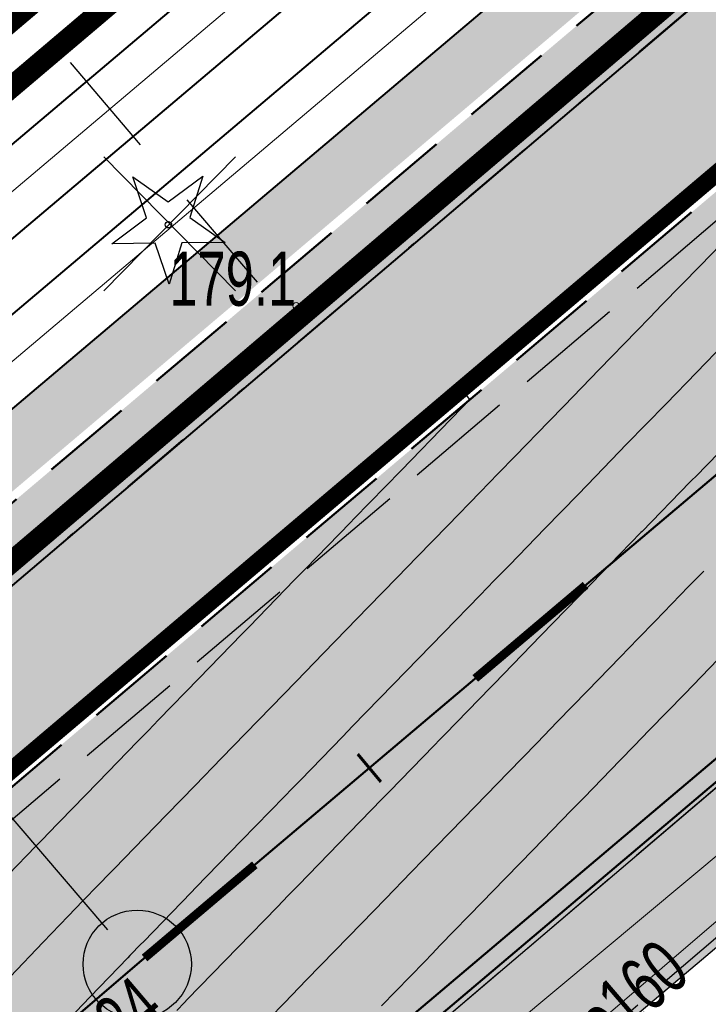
# Model space of a CAD drawing. Header units: metres. Extents: x 7429064 to 7431133, y 5709479 to 5714472.
# Tile 123 of 176: x 7429713 to 7429723, y 5710036 to 5710049. Entities that reach past the tile are written whole.
import ezdxf
from ezdxf.enums import TextEntityAlignment as Align

# ---------------------------------------------------------------- set-up
doc = ezdxf.new("R2010")
doc.units = ezdxf.units.M
for name, pattern in [('1', [0]), ('12', [3, 1, -1, 0, -1]), ('2_KTCR02', [1.5, 1, -0.5]), ('2_KTJZ01', [2, 1.5, -0.5]), ('2_KTKR01', [0]), ('3_14', [1, -1]), ('3_KTCR02', [1.5, 1, -0.5]), ('3_KTJZ01', [2, 1.5, -0.5]), ('3_KTKR01', [0]), ('4', [2.5, 1.5, -1]), ('4_SUPW_01', [0]), ('7_1', [0]), ('7_SUPW_01', [0]), ('CENTER2', [1.125, 0.75, -0.125, 0.125, -0.125]), ('DASHED', [19.049999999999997, 12.7, -6.349999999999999]), ('HIDDEN', [0.375, 0.25, -0.125])]:
    doc.linetypes.add(name, pattern=pattern)
for name, color, linetype in [('_1_Mapa', 7, 'Continuous'), ('_1_X-REFY', 7, 'Continuous'), ('C-DROGI-SYTUACJA-ETYKIETY', 7, 'Continuous'), ('C-TEREN', 7, 'Continuous'), ('zzz.gaHSDomyslna', 7, 'Continuous')]:
    doc.layers.add(name, color=color, linetype=linetype)
doc.layers.add('_Brudnopis', color=22, linetype='Continuous', lineweight=50, plot=False)
for name, color, linetype, lineweight in [('_D_7_PAS DROGOWY-LINIA ROZGR TEREN INW', 222, 'HIDDEN', 50), ('_D_7_PAS DROGOWY_PODZIAL', 1, 'Continuous', 50), ('_D_7_TEREN NIEZBEDNY DLA OB_BUD', 252, 'HIDDEN', 50), ('_D_8_Wymiary', 7, 'Continuous', 20), ('_skarpy', 84, 'Continuous', 40), ('_wycinka_ZUDP', 1, 'Continuous', 30), ('D_1_KOCIE OCZKA', 7, 'Continuous', 50), ('D_1_LINIA_KRAWĘŻNIK_BET_20_30 WYN 12 CM - III', 7, 'Continuous', 50), ('gaPoziome', 7, 'Continuous', 30), ('GMINA_L_0', 252, '12', 35), ('KRAWĘŻNIK BETONOWY 12_25 WYN 0 CM', 250, 'DASHED', 50), ('KTCR_L_1', 252, '2_KTCR02', 30), ('KTJZ_L_0', 252, '2_KTJZ01', 30), ('KTKR_L_0', 252, '2_KTKR01', 30), ('RTPW_T_0_a', 252, 'Continuous', 15), ('RTPW_T_1', 252, 'Continuous', 15), ('skarpa', 82, 'ŚLADY', 20), ('SUPW_E_T_0', 252, 'Continuous', 15), ('SUPW_L_0', 252, '4_SUPW_01', 18)]:
    doc.layers.add(name, color=color, linetype=linetype, lineweight=lineweight)
doc.layers.add('D_1_LINIA_OBRZEŻE_BET_6x30cm - III', color=24, linetype='Continuous', lineweight=30, transparency=0.3)
for name, color, linetype, lineweight, true_color, transparency in [('D_2_HECZ_CHODNIK_KOSTKA', 7, 'Continuous', 0, 0xf7f588, 0.35), ('D_2_HECZ_JEZDNIA KR3- NOWA KONSTRUKCJA', 7, 'Continuous', 13, 0x99e6ff, 0.3), ('D_2_HECZ_JEZDNIA KR3- NOWA KONSTRUKCJA G4', 7, 'Continuous', 13, 0xbdbdbd, 0.3)]:
    doc.layers.add(name, color=color, linetype=linetype, lineweight=lineweight, true_color=true_color, transparency=transparency)
for name, color, linetype, lineweight, true_color in [('DZIALKA_L_0', 7, '1', 40, 0x008000), ('HECZ DROGI ROWEROWE', 7, 'Continuous', 13, 0xff8a8a), ('OBOP_T_0_a', 7, 'Continuous', 30, 0x008000), ('UZYTKI_L_0', 7, '4', 30, 0x008000)]:
    doc.layers.add(name, color=color, linetype=linetype, lineweight=lineweight, true_color=true_color)
doc.linetypes.add('ŚLADY', pattern='A,3.81,[130,ltypeshp.shx,S=6.35,R=0,X=0,Y=0],3.81', length=7.62)

# ---------------------------------------------------------------- blocks, each defined once
blk = doc.blocks.new('A$C59100B2D')
at = {"layer": '_wycinka_ZUDP'}
for points in [[(0.7010042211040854, -0.7131571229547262), (-0.701004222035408, 0.7131571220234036)], [(-0.7004364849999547, -0.7131571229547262), (0.7010042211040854, 0.7131571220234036)]]:
    blk.add_lwpolyline(points, dxfattribs=at)
blk = doc.blocks.new('4_OBOP01_01')
at = {"linetype": 'Continuous'}
for p, q in [((-0.3012, 0.09375), (-0.4937, 0.6621)), ((-0.4937, 0.6621), (-0.0039, 0.31545)), ((-0.0039, 0.31545), (0.4771, 0.67415)), ((0.4771, 0.67415), (0.2988, 0.1012)), ((-0.78225, -0.26495), (-0.3012, 0.09375)), ((0.2988, 0.1012), (0.7886, -0.24545)), ((-0.18225, -0.2575), (-0.78225, -0.26495)), ((0.01025, -0.82585), (-0.18225, -0.2575)), ((0.1886, -0.2529), (0.01025, -0.82585)), ((0.7886, -0.24545), (0.1886, -0.2529))]:
    blk.add_line(p, q, dxfattribs=at)
blk.add_circle((0, 0), 0.045, dxfattribs=at)
blk = doc.blocks.new('4_RTPW01')
at = {"linetype": 'Continuous'}
blk.add_circle((0, 0), 0.045, dxfattribs=at)
blk = doc.blocks.new('X-ref_MDCP_Szara')
at = {"layer": 'DZIALKA_L_0', "linetype": '1'}
blk.add_line((7429836.45, 5710146.5), (7429660.24, 5709996.55), dxfattribs=at)
at = {"layer": 'GMINA_L_0', "linetype": '12'}
blk.add_line((7429660.24, 5709996.55), (7429836.45, 5710146.5), dxfattribs=at)
at = {"layer": 'KTCR_L_1', "linetype": '3_14'}
blk.add_line((7429737.95, 5710051.59), (7429715.16, 5710032.17), dxfattribs=at)
at = {"layer": 'KTCR_L_1', "linetype": '3_KTCR02'}
blk.add_line((7429716.29, 5710031.02), (7429738.93, 5710050.44), dxfattribs=at)
at = {"layer": 'KTJZ_L_0', "linetype": '3_KTJZ01'}
for p, q in [((7429710.93, 5710036.44), (7429734.06, 5710056.12)), ((7429737.95, 5710051.59), (7429715.16, 5710032.17))]:
    blk.add_line(p, q, dxfattribs=at)
at = {"layer": 'KTKR_L_0', "linetype": '3_KTKR01'}
blk.add_line((7429737.95, 5710051.59), (7429715.16, 5710032.17), dxfattribs=at)
at = {"layer": 'SUPW_L_0', "linetype": '7_SUPW_01'}
for p, q in [((7429659.87164022, 5709982.87731988), (7429732.87, 5710045.46)), ((7429725.65702207, 5710040.11443466), (7429694.7468649, 5710014.3241718))]:
    blk.add_line(p, q, dxfattribs=at)
at = {"layer": 'SUPW_L_0', "linetype": '7_1'}
for p, q in [((7429659.87164022, 5709982.87731988), (7429732.87, 5710045.46)), ((7429694.7468649, 5710014.3241718), (7429725.65702207, 5710040.11443466))]:
    blk.add_line(p, q, dxfattribs=at)
at = {"layer": 'UZYTKI_L_0', "linetype": '4'}
blk.add_line((7429697.539156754, 5710067.682556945), (7429716.98, 5710044.83), dxfattribs=at)
at = {"layer": 'OBOP_T_0_a'}
blk.add_blockref('4_OBOP01_01', (7429715.1, 5710046.39), dxfattribs=at)
at = {"layer": 'RTPW_T_0_a'}
blk.add_blockref('4_RTPW01', (7429716.87028004, 5710045.26602035), dxfattribs=at)
at = {"layer": 'RTPW_T_0_a', "width": 0.7}
blk.add_text('179.1', height=0.75, dxfattribs=at).set_placement((7429716.87028004, 5710045.26602035), align=Align.RIGHT)
at = {"layer": 'RTPW_T_1', "width": 0.7}
blk.add_text('179.24', height=0.75, rotation=40.40574986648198, dxfattribs=at).set_placement((7429713.21, 5710034.33), align=Align.MIDDLE_LEFT)
at = {"layer": 'SUPW_E_T_0', "width": 0.7}
blk.add_text('wo160', height=0.75, rotation=40.60702188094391, dxfattribs=at).set_placement((7429721.329095, 5710035.56579459), align=Align.MIDDLE)
blk = doc.blocks.new('*U286')
at = {"layer": 'zzz.gaHSDomyslna', "color": 140}
for points in [[(31.93166160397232, 27.28299468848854, 0.12, 0.12, 0), (33.45854388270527, 28.57474950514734, 0.12, 0.12, 0)], [(27.35101476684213, 23.40773023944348, 0.12, 0.12, 0), (28.87789704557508, 24.69948505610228, 0.12, 0.12, 0)]]:
    blk.add_lwpolyline(points, format="xyseb", dxfattribs=at)
blk = doc.blocks.new('*U208')
at = {"layer": 'zzz.gaHSDomyslna', "color": 140}
blk.add_lwpolyline([(0, 0, 0.24, 0.24, 0), (16.75256754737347, 14.18942784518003, 0.24, 0.24, 0)], format="xyseb", dxfattribs=at)
blk = doc.blocks.new('spearator')
at = {"layer": 'D_1_KOCIE OCZKA'}
h = blk.add_hatch(color=12, dxfattribs=at)
h.dxf.hatch_style = 1
edge = h.paths.add_edge_path()
edge.add_line((7429810.877451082, 5710121.625320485), (7429811.640892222, 5710122.271197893))
edge.add_arc((7429811.592451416, 5710122.328455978), 0.07499999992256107, 310.2314925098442, 490.2314925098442)
edge.add_line((7429811.54401061, 5710122.385714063), (7429810.78056947, 5710121.739836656))
edge.add_arc((7429810.829010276, 5710121.68257857), 0.07499999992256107, 130.2314925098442, 310.2314925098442)
at = {"layer": 'D_1_KOCIE OCZKA', "lineweight": 18, "flags": 128}
blk.add_lwpolyline([(7429810.877451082, 5710121.625320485), (7429811.640892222, 5710122.271197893, 0.9999999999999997), (7429811.54401061, 5710122.385714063), (7429810.78056947, 5710121.739836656, 1)], format="xyb", close=True, dxfattribs=at)
blk = doc.blocks.new('X-ref_SOR')
at = {"layer": 'D_1_KOCIE OCZKA'}
for p in [(-90.7458371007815, -76.78639798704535), (-94.25517171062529, -79.76054703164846), (-97.76700095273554, -82.73158310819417)]:
    blk.add_blockref('spearator', p, dxfattribs=at)
at = {"layer": 'gaPoziome'}
for name, p in [('*U286', (7429687.419432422, 5710012.816975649)), ('*U208', (7429709.419048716, 5710035.857625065))]:
    blk.add_blockref(name, p, dxfattribs=at)
blk = doc.blocks.new('x-ref_warstwice')
at = {"layer": 'C-TEREN', "color": 42, "linetype": 'HIDDEN', "lineweight": 25, "ltscale": 10}
for points, elevation in [([(7429722.807789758, 5710044.746164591), (7429722.414549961, 5710044.341103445), (7429721.994653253, 5710043.908584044), (7429721.714629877, 5710043.620142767), (7429721.452383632, 5710043.350013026), (7429721.014709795, 5710042.89918209), (7429720.77468057, 5710042.651937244), (7429720.314789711, 5710042.178221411), (7429719.823723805, 5710041.672393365), (7429719.614869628, 5710041.457260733), (7429719.419274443, 5710041.255785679), (7429718.914949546, 5710040.736300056), (7429718.741571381, 5710040.557709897), (7429718.215029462, 5710040.015339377), (7429717.652794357, 5710039.436202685), (7429717.515109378, 5710039.2943787), (7429716.929151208, 5710038.690805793), (7429716.815189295, 5710038.573418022), (7429716.708462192, 5710038.46348255), (7429716.115269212, 5710037.852457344), (7429715.48186491, 5710037.200012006), (7429715.415349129, 5710037.131496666), (7429714.75822176, 5710036.454615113), (7429714.715429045, 5710036.410535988), (7429714.575261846, 5710036.266155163), (7429714.566802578, 5710036.257563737), (7429714.538878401, 5710036.228469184), (7429714.01808622, 5710035.685849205), (7429713.458781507, 5710035.103102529)], 179.2600000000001), ([(7429723.060427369, 5710043.577662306), (7429722.399316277, 5710042.896677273), (7429722.360507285, 5710042.856701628), (7429722.324162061, 5710042.819263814), (7429721.660587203, 5710042.135740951), (7429721.646458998, 5710042.121188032), (7429721.215495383, 5710041.677269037), (7429720.968755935, 5710041.423112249), (7429720.960667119, 5710041.414780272), (7429720.95202998, 5710041.405883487), (7429720.260747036, 5710040.693819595), (7429719.61334981, 5710040.026960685), (7429719.560826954, 5710039.972858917), (7429718.935646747, 5710039.328884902), (7429718.86090687, 5710039.251898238), (7429718.781100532, 5710039.169692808), (7429718.160986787, 5710038.530937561), (7429718.057457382, 5710038.424295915), (7429717.461066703, 5710037.809976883), (7429716.902537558, 5710037.234657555), (7429716.761146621, 5710037.089016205), (7429716.610171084, 5710036.933502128), (7429716.061226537, 5710036.368055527), (7429715.886527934, 5710036.188105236), (7429715.361306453, 5710035.647094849), (7429715.322264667, 5710035.606546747), (7429715.215202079, 5710035.496259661)], 179.2800000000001), ([(7429722.712312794, 5710040.361613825), (7429722.252421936, 5710039.887897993), (7429721.76135603, 5710039.382069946), (7429721.552501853, 5710039.166937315), (7429721.356906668, 5710038.965462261), (7429720.85258177, 5710038.445976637), (7429720.679203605, 5710038.267386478), (7429720.152661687, 5710037.725015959), (7429719.590426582, 5710037.145879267), (7429719.452741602, 5710037.004055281), (7429718.866783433, 5710036.400482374), (7429718.752821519, 5710036.283094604), (7429718.646094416, 5710036.173159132), (7429718.052901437, 5710035.562133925)], 179.3200000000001), ([(7429712.907232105, 5710035.965656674), (7429713.367855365, 5710036.445585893), (7429713.710351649, 5710036.802437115), (7429713.916571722, 5710037.017300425), (7429713.979043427, 5710037.080748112), (7429714.069551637, 5710037.173977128), (7429714.353558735, 5710037.466521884), (7429714.769471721, 5710037.894937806), (7429715.077201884, 5710038.211918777), (7429715.469391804, 5710038.615898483), (7429715.836683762, 5710038.994231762), (7429716.169311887, 5710039.336859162), (7429716.524488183, 5710039.702712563), (7429716.86923197, 5710040.05781984), (7429717.248131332, 5710040.448109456), (7429717.569152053, 5710040.778780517), (7429717.869792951, 5710041.088459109), (7429718.269072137, 5710041.499741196), (7429718.547496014, 5710041.786534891), (7429718.968992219, 5710042.220701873), (7429719.41906078, 5710042.684300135), (7429719.668912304, 5710042.941662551), (7429719.90290214, 5710043.182686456), (7429720.368832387, 5710043.662623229), (7429720.580605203, 5710043.880762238), (7429721.068752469, 5710044.383583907), (7429721.589990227, 5710044.920490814), (7429721.768672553, 5710045.104544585), (7429721.936011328, 5710045.276913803), (7429722.468592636, 5710045.825505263), (7429723.037276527, 5710046.411284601)], 179.2400000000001), ([(7429712.881824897, 5710037.376405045), (7429713.266340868, 5710037.777037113), (7429713.382825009, 5710037.895341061), (7429713.423674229, 5710037.937418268), (7429713.94889571, 5710038.478428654), (7429714.123594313, 5710038.658378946), (7429714.67253886, 5710039.223825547), (7429714.823514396, 5710039.379339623), (7429714.964905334, 5710039.524980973), (7429715.523434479, 5710040.100300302), (7429716.119825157, 5710040.714619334), (7429716.223354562, 5710040.821260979), (7429716.843468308, 5710041.460016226), (7429716.923274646, 5710041.542221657), (7429716.998014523, 5710041.619208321), (7429717.623194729, 5710042.263182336), (7429717.675717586, 5710042.317284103), (7429718.323114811, 5710042.984143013), (7429719.014397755, 5710043.696206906), (7429719.023034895, 5710043.705103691), (7429719.031123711, 5710043.713435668), (7429719.277863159, 5710043.967592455), (7429719.228576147, 5710044.025850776), (7429719.20035787, 5710044.059205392)], 179.2200000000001)]:
    blk.add_lwpolyline(points, dxfattribs=dict(at, elevation=elevation))
at = {"layer": 'C-TEREN', "color": 46, "linetype": 'Continuous', "lineweight": 30, "elevation": 179.3000000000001}
blk.add_lwpolyline([(7429722.515678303, 5710041.587802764), (7429722.306464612, 5710041.372299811), (7429721.840534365, 5710040.892363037), (7429721.606544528, 5710040.651339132), (7429721.356693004, 5710040.393976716), (7429720.906624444, 5710039.930378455), (7429720.485128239, 5710039.496211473), (7429720.206704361, 5710039.209417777), (7429719.807425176, 5710038.79813569), (7429719.506784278, 5710038.488457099), (7429719.185763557, 5710038.157786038), (7429718.806864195, 5710037.767496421), (7429718.462120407, 5710037.412389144), (7429718.106944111, 5710037.046535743), (7429717.774315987, 5710036.703908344), (7429717.407024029, 5710036.325575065), (7429717.014834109, 5710035.921595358), (7429716.707103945, 5710035.604614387), (7429716.29119096, 5710035.176198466)], dxfattribs=at)
blk = doc.blocks.new('AeccTickCircle')
at = {"color": 0, "linetype": 'ByBlock', "lineweight": -2}
blk.add_circle((0, 0), 0.5, dxfattribs=at)
blk = doc.blocks.new('AeccTickLine')
at = {"color": 0, "linetype": 'ByBlock', "lineweight": -2}
blk.add_line((0, 1), (-3.673819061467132e-16, -1), dxfattribs=at)
blk = doc.blocks.new('OŚ_Dąbrowskiego_1')
at = {"layer": '_D_8_Wymiary', "color": 1, "linetype": 'CENTER2', "lineweight": 35, "flags": 128}
blk.add_lwpolyline([(7429230.997622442, 5709660.664473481), (7429273.144600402, 5709676.621906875, 0.08562941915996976), (7429337.581936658, 5709714.617636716), (7429502.300926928, 5709854.380814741), (7429714.668639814, 5710036.138576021), (7429868.110764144, 5710165.951860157)], format="xyb", dxfattribs=at)
at = {"layer": 'C-DROGI-SYTUACJA-ETYKIETY', "color": 7, "linetype": 'Continuous', "lineweight": -3}
blk.add_line((7429714.262245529, 5710036.613411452), (7429698.00647415, 5710055.60682865), dxfattribs=at)
at = {"layer": 'C-DROGI-SYTUACJA-ETYKIETY', "color": 7, "linetype": 'Continuous', "lineweight": 60, "xscale": 0.25, "yscale": 0.25, "zscale": 0.25, "rotation": 40.23149243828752}
blk.add_blockref('AeccTickLine', (7429717.883775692, 5710038.858607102), dxfattribs=at)
at = {"layer": 'C-DROGI-SYTUACJA-ETYKIETY', "color": 7, "linetype": 'Continuous', "lineweight": -3, "xscale": 1.5, "yscale": 1.5, "zscale": 1.5, "rotation": 40.55900962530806}
blk.add_blockref('AeccTickCircle', (7429714.668639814, 5710036.138576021), dxfattribs=at)

msp = doc.modelspace()

# ---------------------------------------------------------------- hatches: boundary and pattern name
at = {"layer": 'D_2_HECZ_CHODNIK_KOSTKA', "transparency": 33554585}
h = msp.add_hatch(color=256, dxfattribs=at)
h.dxf.hatch_style = 1
h.paths.add_polyline_path([(7429638.93443282, 5709954.08675999), (7429640.77675316, 5709951.99851649), (7429638.44077776, 5709949.93763854), (7429636.62644442, 5709951.99415918)], flags=16)
edge = h.paths.add_edge_path(flags=16)
edge.add_arc((7429654.58188323, 5709963.368493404), 1.5, 0, 360)
h.paths.add_polyline_path([(7429662.692843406, 5709978.695587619), (7429660.192524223, 5709981.616987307), (7429660.302030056, 5709983.026954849), (7429663.870112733, 5709986.080746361), (7429664.796564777, 5709985.74497215), (7429665.850071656, 5709979.514213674), (7429664.189324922, 5709978.468635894)], flags=16)
edge = h.paths.add_edge_path(flags=16)
edge.add_arc((7429638.600926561, 5709947.845879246), 0.04500001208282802, 131.827181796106, 219.3849412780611)
edge.add_line((7429638.566146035, 5709947.817325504), (7429636.8323097, 5709946.3938991))
edge.add_line((7429636.8323097, 5709946.3938991), (7429635.390541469, 5709947.982520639))
edge.add_line((7429635.390541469, 5709947.982520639), (7429637.179159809, 5709949.434521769))
edge.add_line((7429637.179159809, 5709949.434521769), (7429638.570916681, 5709947.879411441))
edge = h.paths.add_edge_path(flags=16)
edge.add_arc((7429645.81975589, 5709955.198600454), 1.5, 0, 180)
edge.add_arc((7429645.81975589, 5709955.198600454), 1.5, 180, 360)
edge = h.paths.add_edge_path()
edge.add_line((7429712.034219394, 5710029.935135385), (7429658.241831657, 5709983.89619737))
edge.add_arc((7429659.83316277, 5709982.471564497), 2.135863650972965, 138.1636310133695, 217.4167373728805)
edge.add_line((7429658.136780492, 5709981.173796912), (7429662.460815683, 5709976.12154793))
edge.add_line((7429662.460815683, 5709976.12154793), (7429648.557634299, 5709964.22232328))
edge.add_line((7429648.557634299, 5709964.22232328), (7429646.834522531, 5709966.235625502))
edge.add_line((7429646.834522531, 5709966.235625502), (7429635.022010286, 5709956.125728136))
edge.add_arc((7429638.273164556, 5709952.3270447), 4.999999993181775, 130.5590096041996, 179.1420850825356)
edge.add_line((7429633.273725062, 5709952.401909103), (7429636.192729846, 5709940.012199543))
edge.add_line((7429636.192729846, 5709940.012199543), (7429636.937473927, 5709940.297166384))
edge.add_line((7429636.937473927, 5709940.297166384), (7429638.161284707, 5709941.513665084))
edge.add_line((7429638.161284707, 5709941.513665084), (7429636.84, 5709943.07))
edge.add_line((7429636.84, 5709943.07), (7429641.44, 5709947.06))
edge.add_line((7429641.44, 5709947.06), (7429642.8, 5709945.53))
edge.add_line((7429642.8, 5709945.53), (7429644.869710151, 5709947.340337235))
edge.add_line((7429644.869710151, 5709947.340337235), (7429643.5, 5709948.96))
edge.add_line((7429643.5, 5709948.96), (7429652.14, 5709956.36))
edge.add_line((7429652.14, 5709956.36), (7429658.31, 5709961.76))
edge.add_line((7429658.31, 5709961.76), (7429659.651749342, 5709960.219472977))
edge.add_line((7429659.651749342, 5709960.219472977), (7429660.67, 5709961.16))
edge.add_line((7429660.67, 5709961.16), (7429659.38, 5709962.66))
edge.add_line((7429659.38, 5709962.66), (7429662.38, 5709965.27))
edge.add_line((7429662.38, 5709965.27), (7429663.720505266, 5709963.735070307))
edge.add_line((7429663.720505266, 5709963.735070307), (7429664.65, 5709964.56))
edge.add_line((7429664.65, 5709964.56), (7429661.84, 5709967.78))
edge.add_line((7429661.84, 5709967.78), (7429666.72, 5709971.95))
edge.add_line((7429666.72, 5709971.95), (7429664.15151159, 5709974.98000866))
edge.add_line((7429664.15151159, 5709974.98000866), (7429668.661212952, 5709978.912997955))
edge.add_line((7429668.661212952, 5709978.912997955), (7429667.189762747, 5709980.588246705))
edge.add_line((7429667.189762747, 5709980.588246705), (7429666.125538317, 5709986.882392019))
edge.add_line((7429666.125538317, 5709986.882392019), (7429666.718559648, 5709988.51862794))
edge.add_line((7429666.718559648, 5709988.51862794), (7429714.477139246, 5710029.393450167))
edge.add_line((7429714.477139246, 5710029.393450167), (7429714.151311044, 5710029.772708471))
edge.add_line((7429714.151311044, 5710029.772708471), (7429712.034219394, 5710029.935135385))
edge = h.paths.add_edge_path()
edge.add_line((7429827.677896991, 5710127.815749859), (7429718.119474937, 5710035.128434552))
edge.add_line((7429718.119474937, 5710035.128434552), (7429717.951791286, 5710033.021784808))
edge.add_line((7429717.951791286, 5710033.021784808), (7429718.277628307, 5710032.642516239))
edge.add_line((7429718.277628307, 5710032.642516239), (7429831.149310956, 5710128.132877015))
edge.add_arc((7429829.635771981, 5710125.542364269), 3.000259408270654, 59.7038656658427, 130.7355420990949)
at = {"layer": 'D_2_HECZ_JEZDNIA KR3- NOWA KONSTRUKCJA'}
h = msp.add_hatch(color=256, dxfattribs=at)
h.dxf.hatch_style = 1
edge = h.paths.add_edge_path()
edge.add_arc((7429610.556889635, 5709990.46923513), 29.99999861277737, 310.5590095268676, 314.2935338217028)
edge.add_arc((7429610.556888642, 5709990.46923619), 30.00000006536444, 314.2935337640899, 325.3941215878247)
edge.add_line((7429635.249231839, 5709973.431390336), (7429635.899462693, 5709972.671653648))
edge.add_line((7429635.899462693, 5709972.671653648), (7429667.701526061, 5709999.889876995))
edge.add_line((7429667.701526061, 5709999.889876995), (7429675.245703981, 5710006.346663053))
edge.add_line((7429675.245703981, 5710006.346663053), (7429712.724461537, 5710038.423361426))
edge.add_line((7429712.724461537, 5710038.423361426), (7429823.827837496, 5710132.378343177))
edge.add_line((7429823.827837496, 5710132.378343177), (7429834.315813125, 5710141.376936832))
edge.add_line((7429834.315813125, 5710141.376936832), (7429846.15596758, 5710151.52385914))
edge.add_line((7429846.15596758, 5710151.52385914), (7429850.098715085, 5710146.734336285))
edge.add_line((7429850.098715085, 5710146.734336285), (7429838.187410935, 5710136.849500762))
edge.add_line((7429838.187410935, 5710136.849500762), (7429827.698218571, 5710127.83294208))
edge.add_line((7429827.698218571, 5710127.83294208), (7429716.61281809, 5710033.853790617))
edge.add_line((7429716.61281809, 5710033.853790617), (7429633.474415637, 5709962.698671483))
edge.add_arc((7429636.725569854, 5709958.899988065), 4.999999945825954, 130.5590092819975, 193.2570782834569)
edge.add_line((7429631.858815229, 5709957.753384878), (7429636.051367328, 5709939.958106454))
edge.add_line((7429636.051367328, 5709939.958106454), (7429630.652871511, 5709938.888124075))
edge.add_line((7429630.652871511, 5709938.888124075), (7429629.490782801, 5709943.820607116))
edge.add_arc((7429623.650677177, 5709942.444683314), 6.000000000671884, 13.2570779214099, 130.559009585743)
edge.add_line((7429619.749292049, 5709947.003103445), (7429619.729414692, 5709946.986091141))
edge.add_line((7429619.729414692, 5709946.986091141), (7429617.778722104, 5709949.265301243))
edge.add_line((7429617.778722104, 5709949.265301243), (7429606.382671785, 5709939.511838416))
edge.add_line((7429606.382671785, 5709939.511838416), (7429594.27418418, 5709929.148626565))
edge.add_line((7429594.27418418, 5709929.148626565), (7429594.825160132, 5709928.314105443))
edge.add_line((7429594.825160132, 5709928.314105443), (7429589.707653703, 5709924.935373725))
edge.add_arc((7429606.236932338, 5709899.899740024), 30.00000011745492, 123.4339931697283, 130.5590095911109)
edge.add_line((7429586.73000662, 5709922.691840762), (7429529.229865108, 5709873.479571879))
edge.add_line((7429529.229865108, 5709873.479571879), (7429502.178954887, 5709850.342924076))
edge.add_line((7429502.178954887, 5709850.342924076), (7429339.522881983, 5709712.330120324))
edge.add_arc((7429194.82248072, 5709882.942299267), 223.7112463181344, 294.6653319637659, 310.3021000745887, ccw=False)
edge.add_arc((7429190.303822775, 5709894.737223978), 236.3171344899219, 290.79615437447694, 294.4675271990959, ccw=False)
edge.add_line((7429274.206854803, 5709673.816266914), (7429245.41, 5709663.13))
edge.add_line((7429245.41, 5709663.13), (7429242.105663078, 5709661.907425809))
edge.add_line((7429242.105663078, 5709661.907425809), (7429240.353704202, 5709666.716988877))
edge.add_line((7429240.353704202, 5709666.716988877), (7429244.254478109, 5709668.201402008))
edge.add_line((7429244.254478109, 5709668.201402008), (7429272.082346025, 5709679.427546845))
edge.add_arc((7429195.245944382, 5709882.368837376), 217.0000000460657, 290.7373643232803, 310.3144258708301)
edge.add_line((7429335.640991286, 5709716.905153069), (7429500.355099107, 5709856.664188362))
edge.add_line((7429500.355099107, 5709856.664188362), (7429629.269135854, 5709966.996999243))
edge.add_line((7429629.269135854, 5709966.996999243), (7429630.063814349, 5709967.677135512))
at = {"layer": 'D_2_HECZ_JEZDNIA KR3- NOWA KONSTRUKCJA G4'}
h = msp.add_hatch(color=256, dxfattribs=at)
h.dxf.hatch_style = 1
edge = h.paths.add_edge_path()
edge.add_line((7429710.702516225, 5710040.799538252), (7429726.776484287, 5710054.398245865))
edge.add_arc((7429722.025136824, 5710052.841101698), 5.00000006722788, 18.14535948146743, 28.69453331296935)
edge.add_line((7429726.411096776, 5710055.241800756), (7429710.367348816, 5710041.668659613))
edge.add_line((7429710.367348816, 5710041.668659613), (7429705.807555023, 5710037.768879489))
edge.add_line((7429705.807555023, 5710037.768879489), (7429706.37998716, 5710037.100043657))
edge.add_line((7429706.37998716, 5710037.100043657), (7429710.702516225, 5710040.799538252))
at = {"layer": 'HECZ DROGI ROWEROWE'}
h = msp.add_hatch(color=256, dxfattribs=at)
h.dxf.hatch_style = 1
edge = h.paths.add_edge_path()
edge.add_arc((7429796.819700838, 5710136.432689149), 20.40416797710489, 308.0321727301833, 334.2528184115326)
edge.add_arc((7429835.930497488, 5710116.89688608), 23.31795413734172, 143.789652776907, 152.7623535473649, ccw=False)
edge.add_arc((7429839.324960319, 5710112.767127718), 28.52732187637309, 132.1511209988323, 141.1238217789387, ccw=False)
edge.add_line((7429820.180606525, 5710133.916638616), (7429834.124191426, 5710145.713024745))
edge.add_arc((7429837.353578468, 5710141.895819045), 5.000000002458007, 102.01539828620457, 130.2314924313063, ccw=False)
edge.add_line((7429836.312705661, 5710146.786277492), (7429842.062606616, 5710148.010071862))
edge.add_line((7429842.062606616, 5710148.010071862), (7429845.234178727, 5710150.729899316))
edge.add_line((7429845.234178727, 5710150.729899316), (7429843.044890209, 5710150.26393669))
edge.add_arc((7429842.628541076, 5710152.220120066), 2.000000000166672, 169.0595867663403, 282.01539860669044, ccw=False)
edge.add_line((7429840.664890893, 5710152.599696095), (7429846.907573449, 5710184.89479323))
edge.add_arc((7429848.380311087, 5710184.610111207), 1.500000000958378, 109.3988305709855, 169.0595867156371, ccw=False)
edge.add_line((7429847.882098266, 5710186.024955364), (7429848.854093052, 5710186.367226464))
edge.add_line((7429848.854093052, 5710186.367226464), (7429847.264566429, 5710191.423890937))
edge.add_line((7429847.264566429, 5710191.423890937), (7429846.902664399, 5710192.478548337))
edge.add_line((7429846.902664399, 5710192.478548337), (7429845.675039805, 5710198.448585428))
edge.add_arc((7429825.957873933, 5710195.082454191), 20.00243658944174, -10.939142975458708, 9.688181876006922, ccw=False)
edge.add_line((7429845.596852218, 5710191.286666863), (7429839.402578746, 5710159.242003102))
edge.add_arc((7429819.766076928, 5710163.037763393), 19.9999999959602, 310.2314924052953, 349.0595867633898, ccw=False)
edge.add_line((7429832.683625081, 5710147.768940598), (7429817.639926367, 5710135.041849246))
edge.add_arc((7429832.495106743, 5710117.482703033), 22.99999999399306, 130.2314924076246, 151.7603968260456)
edge.add_arc((7429794.613112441, 5710137.828575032), 20.00000000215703, 310.2314924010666, 331.76039682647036, ccw=False)
edge.add_line((7429807.530660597, 5710122.559752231), (7429710.78028326, 5710040.708146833))
edge.add_line((7429710.78028326, 5710040.708146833), (7429674.341489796, 5710009.521515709))
edge.add_arc((7429663.287565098, 5710022.437039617), 17.00000026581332, 303.4339933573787, 310.5590095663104, ccw=False)
edge.add_line((7429672.654156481, 5710008.250180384), (7429665.174772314, 5710003.312065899))
edge.add_arc((7429654.155253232, 5710020.002488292), 20.00000001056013, 287.25233121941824, 303.4339932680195, ccw=False)
edge.add_line((7429660.086861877, 5710000.902330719), (7429655.395687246, 5709999.445472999))
edge.add_arc((7429662.068746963, 5709977.95779574), 22.49999999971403, 107.2523312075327, 130.5590096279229)
edge.add_line((7429647.43855272, 5709995.051871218), (7429638.423894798, 5709987.336555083))
edge.add_arc((7429653.054089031, 5709970.2424796), 22.49999999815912, 130.5590096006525, 144.5952530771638)
edge.add_line((7429634.714793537, 5709983.277825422), (7429621.961912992, 5709965.306093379))
edge.add_arc((7429606.363956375, 5709977.008817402), 19.50000000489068, 310.55900961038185, 323.12009690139, ccw=False)
edge.add_line((7429619.04345805, 5709962.19395198), (7429498.409271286, 5709858.947561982))
edge.add_line((7429498.409271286, 5709858.947561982), (7429409.746698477, 5709783.717845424))
edge.add_line((7429409.746698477, 5709783.717845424), (7429333.700045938, 5709719.192669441))
edge.add_arc((7429195.245944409, 5709882.368837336), 213.9999999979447, 294.99293756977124, 310.31442587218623, ccw=False)
edge.add_line((7429285.662344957, 5709688.407824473), (7429286.787363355, 5709685.755030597))
edge.add_arc((7429195.2162162, 5709882.430203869), 216.9479171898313, 294.9664921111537, 310.3105313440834)
edge.add_line((7429335.566321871, 5709716.99669272), (7429500.277265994, 5709856.755523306))
edge.add_line((7429500.277265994, 5709856.755523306), (7429621.379875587, 5709960.402819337))
edge.add_line((7429621.379875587, 5709960.402819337), (7429627.625099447, 5709965.747878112))
edge.add_line((7429627.625099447, 5709965.747878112), (7429629.90357192, 5709967.697939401))
edge.add_line((7429629.90357192, 5709967.697939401), (7429629.179066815, 5709968.528973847))
edge.add_arc((7429630.686600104, 5709969.843258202), 1.99999999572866, 144.5952529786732, 221.0822816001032, ccw=False)
edge.add_line((7429629.05644051, 5709971.001955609), (7429636.752493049, 5709981.82945368))
edge.add_arc((7429653.054089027, 5709970.242479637), 19.99999997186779, 130.5590096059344, 144.5952530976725, ccw=False)
edge.add_line((7429640.049471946, 5709985.437213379), (7429649.631219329, 5709993.620104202))
edge.add_arc((7429662.068746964, 5709977.957795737), 20.00000000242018, 107.2523312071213, 128.4532876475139, ccw=False)
edge.add_line((7429656.137138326, 5709997.057953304), (7429665.185157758, 5709999.867841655))
edge.add_line((7429665.185157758, 5709999.867841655), (7429673.721413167, 5710005.503734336))
edge.add_arc((7429657.258251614, 5710030.439225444), 29.88000008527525, 303.4339932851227, 310.5590095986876)
edge.add_line((7429676.687149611, 5710007.738293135), (7429712.639886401, 5710038.508993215))
edge.add_line((7429712.639886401, 5710038.508993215), (7429809.390816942, 5710120.361066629))
edge.add_line((7429809.390816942, 5710120.361066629), (7429809.390787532, 5710120.361041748))

# ---------------------------------------------------------------- linework, layer by layer
at = {"layer": '_Brudnopis', "flags": 128}
msp.add_lwpolyline([(7429230.997622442, 5709660.664473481), (7429273.14460042, 5709676.621906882, 0.08560525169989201), (7429337.584742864, 5709714.617538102), (7429368.822915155, 5709741.125439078), (7429502.300926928, 5709854.380814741), (7429714.668639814, 5710036.138576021), (7429868.110764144, 5710165.951860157)], format="xyb", dxfattribs=at)
msp.add_lwpolyline([(7429504.408907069, 5709851.907159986), (7429716.774832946, 5710033.663391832), (7429870.209865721, 5710163.470676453)], dxfattribs=at)
at = {"layer": '_D_7_PAS DROGOWY-LINIA ROZGR TEREN INW', "ltscale": 10, "const_width": 0.3, "flags": 128}
msp.add_lwpolyline([(7429287.498083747, 5709689.141206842), (7429307.710328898, 5709696.947915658), (7429435.697998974, 5709805.840409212), (7429660.078000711, 5709996.740410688), (7429836.287980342, 5710146.690393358)], dxfattribs=at)
at = {"layer": '_D_7_PAS DROGOWY_PODZIAL', "ltscale": 0.2, "const_width": 0.3, "flags": 128}
msp.add_lwpolyline([(7429838.787736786, 5710158.69944681), (7429835.060550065, 5710151.866820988), (7429707.928821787, 5710044.059165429), (7429670.33646098, 5710012.082675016), (7429661.685038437, 5710006.163007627), (7429648.718433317, 5710002.136191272), (7429632.935415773, 5709988.628083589), (7429615.788923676, 5709965.39743204), (7429495.458099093, 5709862.41067864), (7429330.756278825, 5709722.662069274), (7429319.401743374, 5709713.683805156), (7429307.84155068, 5709705.757592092), (7429296.805838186, 5709699.188897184), (7429282.8456928, 5709692.117459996), (7429269.348606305, 5709686.304179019), (7429250.20040062, 5709678.579529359), (7429239.823858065, 5709670.459676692)], dxfattribs=at)
at = {"layer": '_D_7_TEREN NIEZBEDNY DLA OB_BUD', "ltscale": 10, "const_width": 0.3, "flags": 128}
msp.add_lwpolyline([(7429838.642351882, 5710133.498037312), (7429838.163073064, 5710130.983410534), (7429669.785270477, 5709988.069796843), (7429674.220854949, 5709982.832848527), (7429665.131800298, 5709974.906125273), (7429667.704814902, 5709971.870777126), (7429662.832482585, 5709967.707329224), (7429665.636921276, 5709964.49370197), (7429637.108761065, 5709939.516176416), (7429616.43791595, 5709933.990754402), (7429410.711229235, 5709758.424593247), (7429398.459990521, 5709756.96470503), (7429363.724530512, 5709727.377020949), (7429364.496967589, 5709726.485040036), (7429330.156663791, 5709696.304430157), (7429317.553253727, 5709687.47546742), (7429303.139099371, 5709679.240254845), (7429296.402039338, 5709677.454326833), (7429295.853558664, 5709678.754848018), (7429285.213308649, 5709675.171013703), (7429285.467953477, 5709665.629088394), (7429278.468709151, 5709665.469623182), (7429278.346584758, 5709670.061176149), (7429254.481179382, 5709660.886617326), (7429229.936526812, 5709651.367794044), (7429224.487494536, 5709665.833466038), (7429244.657148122, 5709675.130668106), (7429249.846855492, 5709679.191718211), (7429269.079177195, 5709686.950301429), (7429282.548797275, 5709692.751752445), (7429296.468274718, 5709699.802589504), (7429307.464225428, 5709706.347617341), (7429318.986254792, 5709714.247663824), (7429330.312616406, 5709723.203650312), (7429495.004072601, 5709862.943465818), (7429615.273122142, 5709965.877348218), (7429632.419614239, 5709989.107999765), (7429648.372953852, 5710002.76187988), (7429661.376752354, 5710006.800246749), (7429669.910876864, 5710012.639653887), (7429707.475683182, 5710044.592706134), (7429834.50843472, 5710152.316429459), (7429838.121089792, 5710158.939097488), (7429844.754843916, 5710193.280299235), (7429843.741113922, 5710206.480357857), (7429852.313614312, 5710203.59832983), (7429849.367696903, 5710188.375013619), (7429850.22684329, 5710185.684410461), (7429848.746129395, 5710185.163002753), (7429846.827250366, 5710175.247007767), (7429842.580241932, 5710153.28258802), (7429856.534014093, 5710164.104263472), (7429864.198789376, 5710154.590130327)], close=True, dxfattribs=at)
at = {"layer": '_skarpy', "flags": 128}
for points in [[(7429723.152151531, 5710056.152310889), (7429708.546672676, 5710043.795957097)], [(7429723.798434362, 5710055.389212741), (7429709.196914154, 5710043.036207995)], [(7429724.315460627, 5710054.778734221), (7429709.717107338, 5710042.428408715)], [(7429724.961743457, 5710054.015636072), (7429710.367348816, 5710041.668659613)]]:
    msp.add_lwpolyline(points, dxfattribs=at)
at = {"layer": 'D_1_LINIA_KRAWĘŻNIK_BET_20_30 WYN 12 CM - III', "flags": 128}
msp.add_lwpolyline([(7429831.149310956, 5710128.132877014, 0.3178372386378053), (7429827.698218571, 5710127.83294208), (7429718.119474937, 5710035.128434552)], format="xyb", dxfattribs=at)
at = {"layer": 'D_1_LINIA_OBRZEŻE_BET_6x30cm - III', "flags": 128}
msp.add_lwpolyline([(7429718.277628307, 5710032.642516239), (7429831.149310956, 5710128.132877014)], dxfattribs=at)
at = {"layer": 'KRAWĘŻNIK BETONOWY 12_25 WYN 0 CM', "ltscale": 0.1, "flags": 128}
msp.add_lwpolyline([(7429807.530660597, 5710122.559752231), (7429790.863206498, 5710108.458950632), (7429710.78028326, 5710040.708146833), (7429674.341489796, 5710009.521515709, -0.03109876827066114), (7429672.654156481, 5710008.250180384), (7429665.174772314, 5710003.312065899, -0.07072338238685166), (7429660.086861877, 5710000.902330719), (7429655.395687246, 5709999.445472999, 0.1020465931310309), (7429647.43855272, 5709995.051871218), (7429638.423894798, 5709987.336555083, 0.06132135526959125), (7429634.714793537, 5709983.277825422), (7429622.219286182, 5709965.698023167)], format="xyb", dxfattribs=at)
msp.add_lwpolyline([(7429725.254523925, 5710049.023896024), (7429712.724461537, 5710038.423361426), (7429698.785608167, 5710026.49360643)], dxfattribs=at)
at = {"layer": 'skarpa', "ltscale": 0.04}
for points in [[(7429723.475292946, 5710055.770761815), (7429708.871793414, 5710043.416082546)], [(7429724.638602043, 5710054.397185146), (7429710.042228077, 5710042.048534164)]]:
    msp.add_lwpolyline(points, dxfattribs=at)

# ---------------------------------------------------------------- block references
at = {"layer": '_1_Mapa'}
msp.add_blockref('X-ref_MDCP_Szara', (0, 0), dxfattribs=at)
at = {"layer": '_1_X-REFY'}
for name in ['X-ref_SOR', 'OŚ_Dąbrowskiego_1', 'x-ref_warstwice']:
    msp.add_blockref(name, (0, 0), dxfattribs=at)
at = {"layer": '_wycinka_ZUDP', "xscale": -1.3, "yscale": 1.3, "zscale": 1.3}
msp.add_blockref('A$C59100B2D', (7429715.117942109, 5710046.401850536), dxfattribs=at)

doc.saveas('drawing.dxf')
